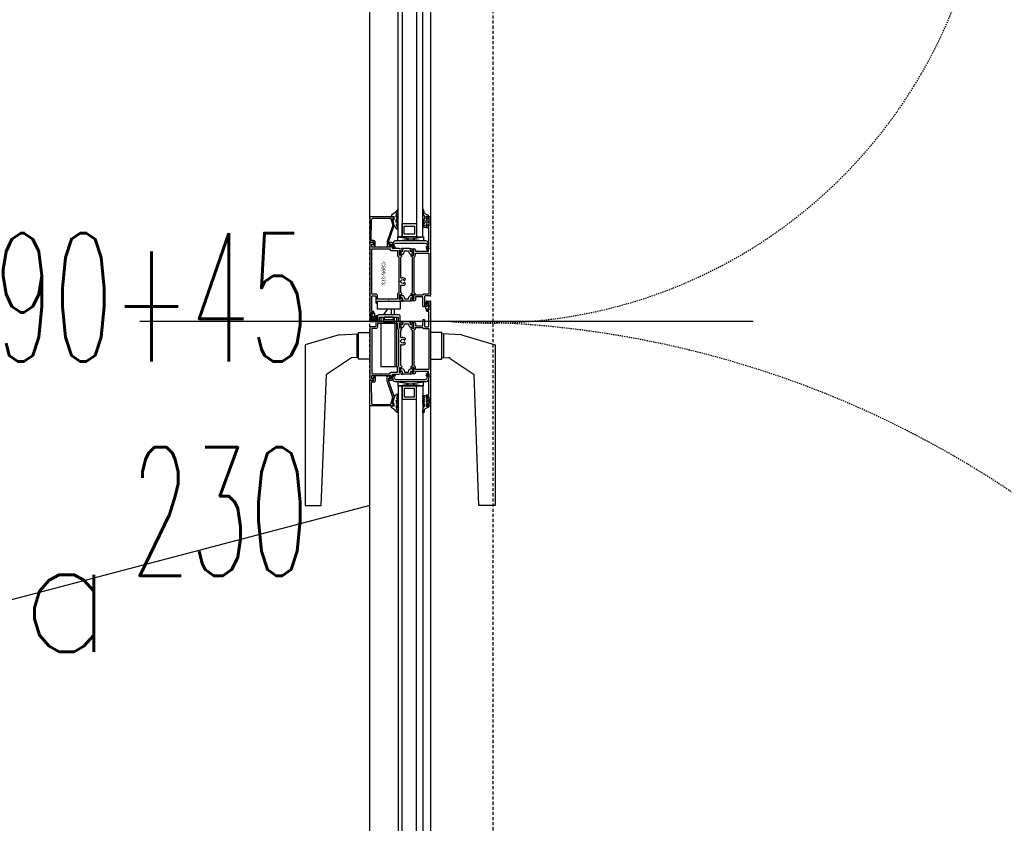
# Model space of a CAD drawing. Header units: millimetres. Extents: x 69081 to 158617, y -37521 to -9534.
# Tile 87 of 256: x 113679 to 113775, y -20482 to -20404. Entities that reach past the tile are written whole.
import ezdxf
from ezdxf.enums import TextEntityAlignment as Align

# ---------------------------------------------------------------- set-up
doc = ezdxf.new("R2010")
doc.units = ezdxf.units.MM
doc.linetypes.add('DP', pattern=[0.5, 0.3, -0.2])
doc.linetypes.add('KRE-SR', pattern=[0.2, 0.12, -0.08])
for name, color, linetype in [('0_oświetlenie', 7, 'Continuous'), ('BA_drz', 7, 'Continuous'), ('BA_txs', 2, 'Continuous'), ('BA_WIC', 1, 'Continuous'), ('E_Oświetlenie - czujki ruchu', 3, 'Continuous'), ('E_Oświetlenie - Numer obwodu', 1, 'Continuous'), ('E_Oświetlenie - Opis', 4, 'Continuous'), ('JS_PODCIĄGI', 1, 'DP'), ('RI-PROFILE', 8, 'Continuous')]:
    doc.layers.add(name, color=color, linetype=linetype)
doc.layers.add('A-DRZ-SY', color=7, linetype='Continuous', lineweight=25)
doc.styles.add('ROMANS', font='romans.shx', dxfattribs={"height": 1})
doc.styles.add('SIMPLEX', font='simplex', dxfattribs={"width": 0.85})
doc.styles.add('T5', font='arial.ttf', dxfattribs={"oblique": 10, "height": 3.5})

# ---------------------------------------------------------------- blocks, each defined once
blk = doc.blocks.new('PDKŁ')
for p, q in [((3.91, 12.5), (0.01, -12.5)), ((0.01, 12.5), (3.91, -12.5))]:
    blk.add_line(p, q)
blk.add_lwpolyline([(3.91, 12.5), (3.91, -12.5), (0, -12.5), (0, 12.5), (3.91, 12.5)])
blk = doc.blocks.new('d 90+45')
at = {"layer": 'A-DRZ-SY'}
blk.add_line((31309.764, -30831.882), (31250.096, -30831.882), dxfattribs=at)
at = {"layer": 'RI-PROFILE'}
for p, q in [((31272.482, -30821.732), (31272.482, -30789.732)), ((31278.382, -30789.732), (31278.382, -30821.732)), ((31274.201, -30830.682), (31273.767, -30831.232)), ((31274.037, -30830.682), (31274.037, -30830.682)), ((31274.597, -30831.232), (31274.597, -30830.682)), ((31274.867, -30831.232), (31274.867, -30830.682)), ((31277.99, -30830.203), (31277.99, -30830.203)), ((31272.874, -30831.561), (31272.874, -30831.561)), ((31273.792, -30831.982), (31273.792, -30831.432)), ((31274.942, -30831.982), (31273.792, -30831.982)), ((31274.777, -30831.432), (31273.857, -30831.432)), ((31274.037, -30831.232), (31274.037, -30831.232)), ((31274.597, -30831.232), (31274.597, -30831.232)), ((31274.842, -30831.432), (31274.842, -30831.982)), ((31274.942, -30836.232), (31274.942, -30831.982)), ((31271.382, -30833.056), (31271.382, -30832.931)), ((31271.382, -30832.931), (31272.482, -30832.931)), ((31279.482, -30832.931), (31278.382, -30832.931)), ((31279.482, -30833.056), (31279.482, -30832.931)), ((31269.482, -30833.16), (31266.202, -30834.131)), ((31269.482, -30833.16), (31271.382, -30833.056)), ((31269.482, -30833.16), (31271.382, -30833.056)), ((31271.205, -30833.066), (31271.205, -30835.399)), ((31271.205, -30833.066), (31271.205, -30835.399)), ((31271.382, -30835.406), (31271.382, -30833.056)), ((31271.382, -30834.682), (31271.382, -30833.782)), ((31281.382, -30833.16), (31279.482, -30833.056)), ((31281.382, -30833.16), (31279.482, -30833.056)), ((31279.482, -30835.406), (31279.482, -30833.056)), ((31279.658, -30833.066), (31279.658, -30835.399)), ((31279.658, -30833.066), (31279.658, -30835.399)), ((31281.382, -30833.16), (31284.661, -30834.14)), ((31266.202, -30834.131), (31266.202, -30849.763)), ((31284.661, -30834.14), (31284.661, -30849.763)), ((31270.583, -30835.456), (31268.254, -30837.02)), ((31271.382, -30835.406), (31270.751, -30835.38)), ((31271.382, -30835.406), (31270.751, -30835.38)), ((31271.382, -30835.531), (31271.382, -30835.406)), ((31272.482, -30835.531), (31271.382, -30835.531)), ((31278.382, -30835.531), (31279.482, -30835.531)), ((31279.482, -30835.406), (31280.113, -30835.38)), ((31279.482, -30835.406), (31280.113, -30835.38)), ((31279.482, -30835.531), (31279.482, -30835.406)), ((31280.28, -30835.456), (31282.61, -30837.02)), ((31267.731, -30849.763), (31268.254, -30837.02)), ((31283.089, -30849.763), (31282.61, -30837.02)), ((31277.022, -30920.927), (31277.022, -30838.138)), ((31277.022, -30838.138), (31277.622, -30838.138)), ((31277.622, -30838.138), (31277.622, -30920.927)), ((31272.482, -30919.032), (31272.482, -30840.032)), ((31278.382, -30840.032), (31278.382, -30919.032)), ((31266.202, -30849.763), (31267.731, -30849.763)), ((31284.661, -30849.763), (31283.089, -30849.763))]:
    blk.add_line(p, q, dxfattribs=at)
for points in [[(31275.622, -30787.837), (31275.622, -30823.627), (31275.222, -30823.627), (31275.222, -30787.837)], [(31277.022, -30787.837), (31277.022, -30823.627), (31277.622, -30823.627), (31277.622, -30787.837)], [(31273.542, -30831.432), (31273.542, -30836.232), (31275.092, -30836.232), (31275.092, -30831.432)], [(31273.857, -30831.432), (31273.857, -30831.682), (31274.777, -30831.682), (31274.777, -30831.432)], [(31275.622, -30920.927), (31275.622, -30838.138), (31275.222, -30838.138), (31275.222, -30920.927)]]:
    blk.add_lwpolyline(points, dxfattribs=at)
for points in [[(31275.18, -30822.194), (31275.193, -30822.106, 1), (31275.126, -30822.036, 0.221584), (31275.1, -30822.064), (31275.077, -30822.154), (31275.053, -30822.22), (31275.044, -30822.229), (31275.027, -30822.227, -0.175319), (31275.16, -30821.763), (31275.192, -30821.654), (31275.189, -30821.603, 1), (31275.14, -30821.525, 0.317302), (31275.099, -30821.559), (31275.089, -30821.634), (31275.059, -30821.713), (31275.054, -30821.725), (31275.041, -30821.725), (31275.028, -30821.726, -0.074745), (31275.19, -30821.089, 1), (31275.141, -30821.027, 0.20561), (31275.124, -30821.044, -0.095737), (31274.622, -30821.487, 0.250819), (31274.552, -30821.682), (31274.802, -30821.682), (31274.802, -30821.916), (31274.802, -30821.962), (31274.691, -30821.962), (31274.705, -30822.026), (31274.795, -30822.394, 0.13918), (31275.069, -30822.838, 0.962884), (31275.153, -30822.753, -0.084626), (31275.107, -30822.563, -0.323058), (31275.131, -30822.349), (31275.151, -30822.297), (31275.157, -30822.281, 0.058863)], [(31277.802, -30821.696), (31277.802, -30821.88, -0.414214), (31277.782, -30821.9), (31277.642, -30821.9, 0.414214), (31277.622, -30821.92), (31277.622, -30822, 0.414214), (31277.642, -30822.02), (31277.782, -30822.02, -0.414214), (31277.802, -30822.04), (31277.802, -30822.1, -0.414214), (31277.782, -30822.12), (31277.642, -30822.12, 0.414214), (31277.622, -30822.14), (31277.622, -30822.22, 0.414214), (31277.642, -30822.24), (31277.782, -30822.24, -0.414214), (31277.802, -30822.26), (31277.802, -30822.32, -0.414214), (31277.782, -30822.34), (31277.642, -30822.34, 0.414208), (31277.622, -30822.36), (31277.622, -30822.44, 0.414219), (31277.642, -30822.46), (31277.782, -30822.46, -0.414214), (31277.802, -30822.48), (31277.802, -30822.54, -0.414214), (31277.782, -30822.56), (31277.642, -30822.56, 0.413901), (31277.622, -30822.58), (31277.622, -30822.66, 0.410424), (31277.642, -30822.68), (31278.002, -30822.68), (31278.002, -30822.432), (31278.002, -30822.432), (31278.091, -30822.432), (31278.12, -30822.482, 0.392584), (31278.156, -30822.488), (31278.242, -30822.403), (31278.242, -30821.961), (31278.158, -30821.877, 0.342583), (31278.126, -30821.878), (31278.091, -30821.93), (31278.002, -30821.93), (31278.002, -30821.66), (31278.222, -30821.66), (31278.193, -30821.566), (31277.846, -30821.392, -0.146205), (31277.771, -30821.266), (31277.753, -30821.195), (31277.72, -30821.035), (31277.713, -30820.978, 0.694648), (31277.622, -30821.012), (31277.622, -30821.173), (31277.634, -30821.284, 0.091297), (31277.716, -30821.555), (31277.79, -30821.648, -0.148233)], [(31274.483, -30821.812, -0.287858), (31274.529, -30821.839), (31274.682, -30822.41), (31274.682, -30822.608), (31274.161, -30824.088), (31274.161, -30824.547, 0.459407), (31274.222, -30824.598, 0.329042), (31274.46, -30824.332), (31274.386, -30824.332, 0.256151), (31274.348, -30824.349), (31274.339, -30824.359, -0.632112), (31274.281, -30824.332), (31274.281, -30824.109), (31274.802, -30822.629), (31274.802, -30822.394), (31274.74, -30822.165), (31274.662, -30821.872), (31274.802, -30821.872), (31274.802, -30821.732, 0.418945), (31274.751, -30821.682), (31272.532, -30821.682, 0.414214), (31272.482, -30821.732), (31272.482, -30824.132, 0.414214), (31272.532, -30824.182), (31272.611, -30824.182, 0.287257), (31272.646, -30824.167), (31272.667, -30824.147, -0.267249), (31272.702, -30824.132), (31272.881, -30824.132), (31272.881, -30824.282), (31272.868, -30824.282), (31272.837, -30824.382), (31272.923, -30824.532), (31272.951, -30824.532), (31272.953, -30824.532), (31272.954, -30824.532, 0.454319), (31273.001, -30824.482), (31273.001, -30824.132, 0.462511), (31272.872, -30824.002), (31272.662, -30824.002, -0.416568), (31272.612, -30823.951), (31272.628, -30821.979, -0.405463), (31272.776, -30821.83)], [(31278.094, -30824.548, -0.638068), (31278.076, -30824.574), (31278.002, -30824.574, 1.146176), (31278.002, -30824.674), (31278.113, -30824.674), (31278.112, -30824.719), (31278.113, -30824.764), (31278.157, -30824.764), (31278.202, -30824.764), (31278.203, -30824.719), (31278.203, -30824.486), (31278.203, -30824.451), (31278.191, -30824.418), (31278.121, -30824.161, 0.351665), (31277.928, -30824.014), (31274.957, -30824.014, 0.362129), (31274.764, -30824.161), (31274.693, -30824.418), (31274.681, -30824.451), (31274.681, -30824.486), (31274.681, -30824.719, 0.99031), (31274.772, -30824.719), (31274.772, -30824.674), (31274.882, -30824.674, 1.11146), (31274.882, -30824.574), (31274.809, -30824.574, -0.655905), (31274.79, -30824.548), (31274.841, -30824.408, -0.31307), (31275.076, -30824.244), (31277.809, -30824.244, -0.342952), (31278.043, -30824.408)], [(31277.647, -30829.252), (31277.647, -30829.302), (31277.002, -30829.302), (31276.927, -30829.302), (31276.927, -30829.302), (31276.927, -30829.247, 0.286465), (31276.797, -30829.057), (31276.797, -30825.58, 0.286465), (31276.927, -30825.389), (31276.927, -30825.212), (31278.202, -30825.212), (31278.202, -30829.202), (31277.697, -30829.202, 0.414214)], [(31275.367, -30830.682), (31273.267, -30830.682, -0.398169), (31273.217, -30830.632), (31273.217, -30829.882), (31275.417, -30829.882), (31275.417, -30830.632, -0.369204)], [(31278.332, -30829.882, -0.414214), (31278.382, -30829.932), (31278.382, -30840.032, -0.414214), (31278.332, -30840.082), (31278.052, -30840.082, -0.414214), (31278.002, -30840.032), (31278.002, -30839.872, -0.99805), (31278.082, -30839.872), (31278.082, -30839.962), (31278.192, -30839.962, 0.414214), (31278.242, -30839.912), (31278.242, -30839.252, 0.414214), (31278.192, -30839.202), (31278.082, -30839.202), (31278.082, -30839.202), (31278.082, -30839.292, -0.998176), (31278.002, -30839.292), (31278.002, -30839.022, -1.000716), (31278.082, -30839.022), (31278.082, -30839.082), (31278.152, -30839.082, 0.414214), (31278.202, -30839.032), (31278.202, -30838.982), (31278.217, -30838.982), (31278.202, -30836.962, 0.412055), (31278.182, -30836.942), (31278.082, -30836.942), (31278.082, -30837.002), (31278.002, -30837.002), (31278.002, -30836.962, -0.43156), (31278.129, -30836.842, 0.43156), (31278.182, -30836.792), (31278.182, -30836.782, 0.414214), (31278.132, -30836.732), (31277.562, -30836.732), (31277.532, -30836.702), (31277.502, -30836.732), (31277.412, -30836.732), (31277.382, -30836.702), (31277.352, -30836.732), (31276.907, -30836.732), (31276.907, -30836.832, -0.268304), (31276.83, -30836.973), (31276.802, -30836.989, -0.250573), (31276.784, -30836.99, 0.103677), (31276.585, -30836.941, 0.205169), (31276.57, -30836.947), (31276.537, -30836.98, -0.197654), (31276.523, -30836.986), (31276.409, -30836.985, -0.536162), (31276.39, -30836.958), (31276.5, -30836.698, -1.096781), (31276.535, -30836.718), (31276.7, -30836.832, 0.606807), (31276.747, -30836.808), (31276.747, -30836.377, 0.414214), (31276.727, -30836.357), (31276.672, -30836.357, 0.131589), (31276.662, -30836.36), (31276.537, -30836.432), (31276.497, -30836.432), (31276.497, -30836.282, -0.198435), (31276.511, -30836.247), (31276.617, -30836.141), (31276.617, -30832.733), (31276.511, -30832.627, -0.198435), (31276.497, -30832.591), (31276.497, -30832.442), (31276.537, -30832.442), (31276.662, -30832.514, 0.131589), (31276.672, -30832.517), (31276.727, -30832.517, 0.414214), (31276.747, -30832.497), (31276.747, -30832.066, 0.606807), (31276.7, -30832.041), (31276.535, -30832.156, -1.096781), (31276.5, -30832.175), (31276.39, -30831.916, -0.536162), (31276.409, -30831.888), (31276.523, -30831.888, -0.197654), (31276.537, -30831.894), (31276.57, -30831.927, 0.205169), (31276.585, -30831.932, 0.103677), (31276.784, -30831.884, -0.250573), (31276.802, -30831.885), (31276.83, -30831.901, -0.268304), (31276.907, -30832.042), (31276.907, -30832.282), (31277.352, -30832.282), (31277.382, -30832.312), (31277.412, -30832.282), (31277.502, -30832.282), (31277.532, -30832.312), (31277.562, -30832.282), (31277.647, -30832.282), (31277.647, -30831.732, -0.414214), (31277.697, -30831.682), (31277.757, -30831.682, -0.414165), (31277.807, -30831.732), (31277.807, -30832.332), (31277.807, -30832.335), (31277.807, -30832.336), (31277.807, -30832.338), (31277.807, -30832.339), (31277.808, -30832.341), (31277.808, -30832.342), (31277.808, -30832.344), (31277.809, -30832.345), (31277.809, -30832.347), (31277.809, -30832.348), (31277.81, -30832.35), (31277.811, -30832.351), (31277.811, -30832.353), (31277.812, -30832.354), (31277.813, -30832.355), (31277.813, -30832.357), (31277.814, -30832.358), (31277.815, -30832.36), (31277.816, -30832.361), (31277.817, -30832.362), (31277.818, -30832.364), (31277.819, -30832.365), (31277.82, -30832.366), (31277.821, -30832.367), (31277.823, -30832.368), (31277.824, -30832.37), (31277.825, -30832.371), (31277.826, -30832.372), (31277.828, -30832.373), (31277.829, -30832.374), (31277.83, -30832.374), (31277.832, -30832.375), (31277.833, -30832.376), (31277.835, -30832.377), (31277.836, -30832.378), (31277.838, -30832.378), (31277.839, -30832.379), (31277.841, -30832.379), (31277.842, -30832.38), (31277.844, -30832.38), (31277.845, -30832.381), (31277.847, -30832.381), (31277.848, -30832.381), (31277.85, -30832.381), (31277.851, -30832.382), (31277.852, -30832.382), (31277.854, -30832.382), (31277.855, -30832.382), (31277.857, -30832.382), (31277.857, -30832.382), (31278.152, -30832.382, 0.414214), (31278.202, -30832.332), (31278.202, -30830.932, 0.414214), (31278.152, -30830.882), (31278.052, -30830.882, -0.414214), (31278.002, -30830.832), (31278.002, -30830.672, -0.998203), (31278.082, -30830.672), (31278.082, -30830.762), (31278.192, -30830.762, 0.414214), (31278.242, -30830.712), (31278.242, -30830.052, 0.414214), (31278.192, -30830.002), (31278.082, -30830.002), (31278.082, -30830.092), (31278.002, -30830.092), (31278.002, -30829.932, -0.414214), (31278.052, -30829.882)], [(31278.076, -30830.112, -0.767684), (31278.002, -30830.092), (31278.001, -30830.08, 0.085146), (31277.998, -30830.069, 0.196823), (31277.943, -30830.021, 0.478694), (31277.807, -30830.09), (31277.807, -30830.28), (31277.807, -30830.28, 0.174661), (31277.834, -30830.357), (31277.841, -30830.365), (31277.867, -30830.401), (31277.869, -30830.405), (31277.904, -30830.513, -0.068397), (31277.902, -30830.585), (31277.902, -30830.598, 0.170232), (31277.949, -30830.721, 0.665595), (31278.002, -30830.702), (31278.002, -30830.672, -0.766536), (31278.076, -30830.652), (31278.102, -30830.697, 0.60612), (31278.155, -30830.695), (31278.197, -30830.606), (31278.202, -30830.584), (31278.202, -30830.179), (31278.197, -30830.158), (31278.155, -30830.069, 0.606131), (31278.102, -30830.067)], [(31277.963, -30830.378), (31277.876, -30830.299, -0.18506), (31277.858, -30830.239), (31277.858, -30830.109), (31277.87, -30830.089), (31277.892, -30830.082), (31277.913, -30830.092), (31277.922, -30830.114), (31277.923, -30830.125), (31277.926, -30830.144), (31277.947, -30830.176), (31277.99, -30830.203), (31278.036, -30830.223), (31278.063, -30830.238, -0.433179), (31278.085, -30830.37, -0.420657), (31277.963, -30830.378, 1.025064)], [(31275.819, -30833.884, -0.112813), (31275.76, -30833.936), (31275.778, -30833.954, -0.272961), (31275.575, -30833.954), (31275.594, -30833.936, -0.14588), (31275.523, -30833.865), (31275.504, -30833.884, -0.273255), (31275.504, -30833.68), (31275.523, -30833.699, -0.14598), (31275.594, -30833.628), (31275.575, -30833.609, -0.272863), (31275.778, -30833.61), (31275.76, -30833.628, -0.112856), (31275.819, -30833.679, 0.386415), (31275.845, -30833.685), (31275.89, -30833.659, 0.530912), (31275.901, -30833.494, 0.263412), (31275.545, -30833.442, -0.527237), (31275.477, -30833.395), (31275.477, -30832.733), (31275.582, -30832.627, 0.198435), (31275.597, -30832.591), (31275.597, -30832.442), (31275.557, -30832.442), (31275.431, -30832.514, -0.131589), (31275.421, -30832.517), (31275.367, -30832.517, -0.414214), (31275.347, -30832.497), (31275.347, -30832.066, -0.606807), (31275.394, -30832.041), (31275.56, -30832.153, 0.629353), (31275.594, -30832.173), (31275.703, -30831.916, 0.536162), (31275.685, -30831.888), (31275.571, -30831.888, 0.197654), (31275.557, -30831.894), (31275.523, -30831.927, -0.205169), (31275.509, -30831.932, -0.106092), (31275.306, -30831.882), (31274.367, -30831.882), (31274.317, -30831.932), (31274.267, -30831.882), (31273.217, -30831.882), (31273.217, -30831.382, 0.414214), (31273.167, -30831.332), (31273.107, -30831.332, 0.414214), (31273.057, -30831.382), (31273.057, -30832.332, -0.414292), (31273.007, -30832.382), (31272.632, -30832.382, 0.414292), (31272.482, -30832.532), (31272.482, -30837.532, 0.414214), (31272.532, -30837.582), (31272.84, -30837.582), (31272.879, -30837.514, 0.199244), (31272.881, -30837.499), (31272.863, -30837.432), (31272.662, -30837.432), (31272.662, -30837.132), (31273.552, -30837.132), (31273.582, -30837.102), (31273.612, -30837.132), (31274.522, -30837.132), (31274.522, -30837.432), (31274.302, -30837.432, 0.577388), (31274.284, -30837.462), (31274.354, -30837.582), (31274.519, -30837.582, 0.414214), (31274.681, -30837.419), (31274.681, -30836.992), (31275.306, -30836.992, -0.106121), (31275.509, -30836.941, -0.205169), (31275.523, -30836.947), (31275.557, -30836.98, 0.197654), (31275.571, -30836.986), (31275.685, -30836.985, 0.536162), (31275.703, -30836.958), (31275.595, -30836.702, 0.626446), (31275.559, -30836.72), (31275.394, -30836.832, -0.606807), (31275.347, -30836.808), (31275.347, -30836.377, -0.414214), (31275.367, -30836.357), (31275.421, -30836.357, -0.131589), (31275.431, -30836.36), (31275.557, -30836.432), (31275.597, -30836.432), (31275.597, -30836.282, 0.198435), (31275.582, -30836.247), (31275.477, -30836.141), (31275.477, -30834.169, -0.527301), (31275.545, -30834.122, 0.263181), (31275.9, -30834.07, 0.530303), (31275.89, -30833.905), (31275.845, -30833.879, 0.387107)], [(31272.787, -30831.652, -0.767684), (31272.862, -30831.672), (31272.863, -30831.684, 0.085146), (31272.865, -30831.695, 0.196823), (31272.921, -30831.743, 0.478694), (31273.057, -30831.673), (31273.057, -30831.484), (31273.057, -30831.484, 0.174661), (31273.029, -30831.407), (31273.023, -30831.399), (31272.997, -30831.363), (31272.994, -30831.359), (31272.959, -30831.251, -0.068397), (31272.962, -30831.179), (31272.962, -30831.166, 0.170232), (31272.915, -30831.043, 0.665595), (31272.862, -30831.062), (31272.862, -30831.092, -0.766536), (31272.787, -30831.112), (31272.761, -30831.067, 0.60612), (31272.708, -30831.069), (31272.667, -30831.158), (31272.662, -30831.179), (31272.662, -30831.584), (31272.667, -30831.606), (31272.708, -30831.695, 0.606131), (31272.761, -30831.697)], [(31272.901, -30831.386), (31272.987, -30831.465, -0.18506), (31273.006, -30831.524), (31273.005, -30831.655), (31272.994, -30831.675), (31272.971, -30831.682), (31272.95, -30831.672), (31272.942, -30831.65), (31272.94, -30831.638), (31272.938, -30831.62), (31272.917, -30831.588), (31272.874, -30831.561), (31272.827, -30831.541), (31272.801, -30831.526, -0.433179), (31272.779, -30831.394, -0.420657), (31272.901, -30831.386, 1.025064)], [(31275.317, -30831.232), (31273.317, -30831.232, 0.273495), (31273.229, -30831.283), (31273.217, -30831.332), (31273.217, -30831.882), (31273.417, -30831.882), (31273.417, -30831.432), (31275.217, -30831.432), (31275.217, -30831.882), (31275.417, -30831.882), (31275.417, -30831.332, 0.38842)], [(31275.348, -30832.382), (31275.348, -30832.493, 0.459063), (31275.372, -30832.516), (31275.421, -30832.516), (31275.574, -30832.429, -0.13166), (31275.589, -30832.425), (31275.604, -30832.425, 0.340635), (31275.817, -30832.261), (31275.863, -30832.087), (31276.231, -30832.087), (31276.276, -30832.261, 0.340635), (31276.489, -30832.425), (31276.505, -30832.425, -0.13166), (31276.52, -30832.429), (31276.673, -30832.517), (31276.722, -30832.517, 0.414214), (31276.747, -30832.492), (31276.747, -30832.382, 0.414214), (31276.722, -30832.357), (31276.7, -30832.357, -1.657677), (31276.697, -30832.252), (31276.722, -30832.252, 0.414214), (31276.747, -30832.227), (31276.747, -30832.117, 0.414214), (31276.722, -30832.092), (31276.678, -30832.092, 0.177104), (31276.668, -30832.095), (31276.508, -30832.183), (31276.463, -30832.184), (31276.395, -30831.924, 0.340697), (31276.346, -30831.887), (31275.747, -30831.887, 0.308868), (31275.703, -30831.926), (31275.63, -30832.184), (31275.586, -30832.183), (31275.425, -30832.095, -0.02896), (31275.415, -30832.092), (31275.372, -30832.092, 0.440048), (31275.348, -30832.117), (31275.348, -30832.227, 0.443383), (31275.372, -30832.252), (31275.396, -30832.252, -1.657677), (31275.393, -30832.357), (31275.372, -30832.357, 0.44283)], [(31275.297, -30836.184), (31275.297, -30832.69, -0.33408), (31275.167, -30832.517), (31275.167, -30832.062), (31273.217, -30832.062), (31273.217, -30832.412, -0.414214), (31273.067, -30832.562), (31272.662, -30832.562), (31272.662, -30836.952), (31274.452, -30836.952), (31274.452, -30836.912, -0.414214), (31274.552, -30836.812), (31275.167, -30836.812), (31275.167, -30836.812), (31275.167, -30836.357, -0.333959)], [(31274.483, -30839.952, 0.287858), (31274.529, -30839.925), (31274.682, -30839.354), (31274.682, -30839.156), (31274.161, -30837.676), (31274.161, -30837.217, -0.459407), (31274.222, -30837.166, -0.329042), (31274.46, -30837.432), (31274.386, -30837.432, -0.256151), (31274.348, -30837.414), (31274.339, -30837.404, 0.632112), (31274.281, -30837.432), (31274.281, -30837.655), (31274.802, -30839.135), (31274.802, -30839.369), (31274.74, -30839.599), (31274.662, -30839.892), (31274.802, -30839.892), (31274.802, -30840.032, -0.418945), (31274.751, -30840.082), (31272.532, -30840.082, -0.414214), (31272.482, -30840.032), (31272.482, -30837.632, -0.414214), (31272.532, -30837.582), (31272.611, -30837.582, -0.287257), (31272.646, -30837.596), (31272.667, -30837.617, 0.267249), (31272.702, -30837.632), (31272.881, -30837.632), (31272.881, -30837.482), (31272.868, -30837.482), (31272.837, -30837.382), (31272.923, -30837.232), (31272.951, -30837.232), (31272.953, -30837.232), (31272.954, -30837.232, -0.454319), (31273.001, -30837.282), (31273.001, -30837.632, -0.462511), (31272.872, -30837.762), (31272.662, -30837.762, 0.416568), (31272.612, -30837.813), (31272.628, -30839.785, 0.405463), (31272.776, -30839.934)], [(31278.094, -30837.214, 0.638068), (31278.075, -30837.187), (31278.002, -30837.187, -1.146176), (31278.002, -30837.087), (31278.112, -30837.087), (31278.112, -30837.042), (31278.112, -30836.998), (31278.157, -30836.998), (31278.202, -30836.998), (31278.203, -30837.042), (31278.203, -30837.275), (31278.203, -30837.311), (31278.191, -30837.344), (31278.12, -30837.6, -0.351665), (31277.928, -30837.747), (31274.957, -30837.747, -0.362129), (31274.764, -30837.6), (31274.693, -30837.344), (31274.681, -30837.311), (31274.681, -30837.275), (31274.681, -30837.042, -0.99031), (31274.772, -30837.042), (31274.772, -30837.088), (31274.882, -30837.087, -1.11146), (31274.882, -30837.187), (31274.809, -30837.187, 0.655905), (31274.79, -30837.214), (31274.841, -30837.353, 0.31307), (31275.076, -30837.517), (31277.808, -30837.517, 0.342952), (31278.043, -30837.353)], [(31275.18, -30839.57), (31275.193, -30839.658, -1), (31275.126, -30839.728, -0.221584), (31275.1, -30839.7), (31275.077, -30839.61), (31275.053, -30839.544), (31275.044, -30839.534), (31275.027, -30839.537, 0.175319), (31275.16, -30840), (31275.192, -30840.11), (31275.189, -30840.161, -1), (31275.14, -30840.238, -0.317302), (31275.099, -30840.205), (31275.089, -30840.129), (31275.059, -30840.051), (31275.054, -30840.039), (31275.041, -30840.039), (31275.028, -30840.038, 0.074745), (31275.19, -30840.675, -1), (31275.141, -30840.737, -0.20561), (31275.124, -30840.719, 0.095737), (31274.622, -30840.277, -0.250819), (31274.552, -30840.082), (31274.802, -30840.082), (31274.802, -30839.848), (31274.802, -30839.802), (31274.691, -30839.802), (31274.705, -30839.738), (31274.795, -30839.37, -0.13918), (31275.069, -30838.925, -0.962884), (31275.153, -30839.011, 0.084626), (31275.107, -30839.201, 0.323058), (31275.131, -30839.415), (31275.151, -30839.467), (31275.157, -30839.483, -0.058863)], [(31277.802, -30840.068), (31277.802, -30839.884, 0.414214), (31277.782, -30839.864), (31277.642, -30839.864, -0.414214), (31277.622, -30839.844), (31277.622, -30839.764, -0.414214), (31277.642, -30839.744), (31277.782, -30839.744, 0.414214), (31277.802, -30839.724), (31277.802, -30839.664, 0.414214), (31277.782, -30839.644), (31277.642, -30839.644, -0.414214), (31277.622, -30839.624), (31277.622, -30839.544, -0.414214), (31277.642, -30839.524), (31277.782, -30839.524, 0.414214), (31277.802, -30839.504), (31277.802, -30839.444, 0.414214), (31277.782, -30839.424), (31277.642, -30839.424, -0.414208), (31277.622, -30839.404), (31277.622, -30839.324, -0.414219), (31277.642, -30839.304), (31277.782, -30839.304, 0.414214), (31277.802, -30839.284), (31277.802, -30839.224, 0.414214), (31277.782, -30839.204), (31277.642, -30839.204, -0.413901), (31277.622, -30839.184), (31277.622, -30839.104, -0.410424), (31277.642, -30839.084), (31278.002, -30839.084), (31278.002, -30839.332), (31278.002, -30839.332), (31278.091, -30839.332), (31278.12, -30839.282, -0.392584), (31278.156, -30839.276), (31278.242, -30839.361), (31278.242, -30839.803), (31278.158, -30839.887, -0.342583), (31278.126, -30839.885), (31278.091, -30839.834), (31278.002, -30839.834), (31278.002, -30840.104), (31278.222, -30840.104), (31278.193, -30840.198), (31277.846, -30840.372, 0.146205), (31277.771, -30840.498), (31277.753, -30840.569), (31277.72, -30840.729), (31277.713, -30840.786, -0.694648), (31277.622, -30840.752), (31277.622, -30840.591), (31277.634, -30840.48, -0.091297), (31277.716, -30840.208), (31277.79, -30840.115, 0.148233)]]:
    blk.add_lwpolyline(points, format="xyb", close=True, dxfattribs=at)
for points in [[(31275.622, -30822.327), (31277.022, -30822.327), (31277.022, -30823.627), (31275.622, -30823.627)], [(31276.822, -30823.377), (31275.822, -30823.377), (31275.822, -30822.577), (31276.822, -30822.577)], [(31271.382, -30835.531), (31271.382, -30835.406), (31271.382, -30833.056), (31271.382, -30832.931), (31272.482, -30832.931), (31272.482, -30835.531)], [(31279.482, -30835.406), (31279.482, -30833.056), (31279.482, -30832.931), (31278.382, -30832.931), (31278.382, -30835.531), (31279.482, -30835.531)], [(31275.622, -30839.438), (31277.022, -30839.438), (31277.022, -30838.138), (31275.622, -30838.138)], [(31276.822, -30838.388), (31275.822, -30838.388), (31275.822, -30839.188), (31276.822, -30839.188)]]:
    blk.add_lwpolyline(points, close=True, dxfattribs=at)
for points in [[(31276.617, -30825.622), (31276.511, -30825.516, -0.198555), (31276.497, -30825.48), (31276.497, -30825.332), (31276.537, -30825.332), (31276.662, -30825.404, 0.131676), (31276.672, -30825.407), (31276.727, -30825.407, 0.414214), (31276.747, -30825.387), (31276.747, -30824.956, 0.606807), (31276.7, -30824.931), (31276.535, -30825.041, -0.859859), (31276.501, -30825.066), (31276.391, -30824.806, -0.535124), (31276.409, -30824.779), (31276.522, -30824.778, -0.194092), (31276.536, -30824.784), (31276.571, -30824.817, 0.197355), (31276.585, -30824.822, 0.10926), (31276.78, -30824.776, -0.191135), (31276.794, -30824.775, -0.334349), (31276.907, -30824.932), (31276.907, -30825.032), (31277.352, -30825.032), (31277.382, -30825.062), (31277.412, -30825.032), (31277.502, -30825.032), (31277.532, -30825.062), (31277.562, -30825.032), (31278.132, -30825.032, 0.414214), (31278.182, -30824.982), (31278.182, -30824.972, 0.414214), (31278.132, -30824.922), (31278.122, -30824.922, -0.414214), (31278.002, -30824.802), (31278.002, -30824.762), (31278.082, -30824.762), (31278.082, -30824.822), (31278.182, -30824.822, 0.412055), (31278.202, -30824.802), (31278.217, -30822.782), (31278.202, -30822.782), (31278.202, -30822.732, 0.414214), (31278.152, -30822.682), (31278.082, -30822.682), (31278.082, -30822.742, -0.999654), (31278.002, -30822.742), (31278.002, -30822.472), (31278.002, -30822.472), (31278.002, -30822.47, -0.978144), (31278.082, -30822.472), (31278.082, -30822.562), (31278.082, -30822.562), (31278.192, -30822.562, 0.414214), (31278.242, -30822.512), (31278.242, -30821.852, 0.414214), (31278.192, -30821.802), (31278.082, -30821.802), (31278.082, -30821.892, -0.99805), (31278.002, -30821.892), (31278.002, -30821.732, -0.414214), (31278.052, -30821.682), (31278.332, -30821.682, -0.414214), (31278.382, -30821.732), (31278.382, -30827.068), (31278.382, -30829.232, -0.414214), (31278.232, -30829.382), (31277.857, -30829.382, 0.414183), (31277.807, -30829.432), (31277.807, -30830.382, -0.414183), (31277.757, -30830.432), (31277.697, -30830.432, -0.414214), (31277.647, -30830.382), (31277.647, -30829.482), (31277.412, -30829.482), (31277.382, -30829.452), (31277.352, -30829.482), (31276.907, -30829.482), (31276.907, -30829.722, -0.341446), (31276.793, -30829.879, -0.185214), (31276.779, -30829.877, 0.10859), (31276.585, -30829.832, 0.197355), (31276.571, -30829.837), (31276.536, -30829.87, -0.194092), (31276.522, -30829.876), (31276.409, -30829.875, -0.535124), (31276.391, -30829.848), (31276.501, -30829.588, -1.097514), (31276.535, -30829.608), (31276.7, -30829.723, 0.606807), (31276.747, -30829.698), (31276.747, -30829.267, 0.414214), (31276.727, -30829.247), (31276.672, -30829.247, 0.131676), (31276.662, -30829.25), (31276.537, -30829.322), (31276.497, -30829.322), (31276.497, -30829.173, -0.198555), (31276.511, -30829.138), (31276.617, -30829.033), (31276.617, -30825.625)], [(31277.972, -30822.118, -0.855905), (31278.117, -30822.118), (31278.117, -30822.236, -0.885646), (31277.972, -30822.236), (31277.972, -30822.118)], [(31275.477, -30829.031), (31275.477, -30828.368, -0.526663), (31275.545, -30828.322, 0.262924), (31275.9, -30828.269, 0.53092), (31275.889, -30828.104), (31275.844, -30828.078, 0.386405), (31275.818, -30828.084, -0.112964), (31275.759, -30828.135), (31275.778, -30828.153, -0.272961), (31275.574, -30828.154), (31275.593, -30828.135, -0.145873), (31275.522, -30828.064), (31275.504, -30828.083, -0.273231), (31275.504, -30827.879), (31275.522, -30827.898, -0.145875), (31275.593, -30827.827), (31275.575, -30827.809, -0.272863), (31275.778, -30827.809), (31275.759, -30827.827, -0.112751), (31275.818, -30827.879, 0.386734), (31275.844, -30827.884), (31275.889, -30827.858, 0.530631), (31275.9, -30827.693, 0.262669), (31275.545, -30827.641, -0.526689), (31275.477, -30827.594), (31275.477, -30825.622), (31275.582, -30825.516, 0.198555), (31275.597, -30825.48), (31275.597, -30825.332), (31275.557, -30825.332), (31275.431, -30825.404, -0.131676), (31275.421, -30825.407), (31275.367, -30825.407, -0.414214), (31275.347, -30825.387), (31275.347, -30824.956, -0.606807), (31275.394, -30824.931), (31275.558, -30825.046, 1.097514), (31275.593, -30825.066), (31275.703, -30824.806, 0.535124), (31275.685, -30824.779), (31275.571, -30824.778, 0.194092), (31275.558, -30824.784), (31275.523, -30824.817, -0.197355), (31275.509, -30824.822, -0.108245), (31275.316, -30824.777, 0.112365), (31275.294, -30824.772), (31274.681, -30824.772), (31274.681, -30824.345, 0.414214), (31274.519, -30824.182), (31274.354, -30824.182), (31274.284, -30824.302, 0.577388), (31274.302, -30824.332), (31274.522, -30824.332), (31274.522, -30824.632), (31273.612, -30824.632), (31273.582, -30824.662), (31273.552, -30824.632), (31272.662, -30824.632), (31272.662, -30824.332), (31272.863, -30824.332), (31272.881, -30824.265, 0.199244), (31272.879, -30824.25), (31272.84, -30824.182), (31272.532, -30824.182, 0.414214), (31272.482, -30824.232), (31272.482, -30831.832, 0.41423), (31272.532, -30831.882), (31272.812, -30831.882, 0.414197), (31272.862, -30831.832), (31272.862, -30831.672), (31272.782, -30831.672), (31272.782, -30831.762), (31272.672, -30831.762, -0.414214), (31272.622, -30831.712), (31272.622, -30831.052, -0.414214), (31272.672, -30831.002), (31272.782, -30831.002), (31272.782, -30831.092), (31272.862, -30831.092), (31272.862, -30830.932, 0.414214), (31272.812, -30830.882), (31272.712, -30830.882, -0.414182), (31272.662, -30830.832), (31272.662, -30829.432, -0.414246), (31272.712, -30829.382), (31273.007, -30829.382, -0.414214), (31273.057, -30829.432), (31273.057, -30830.032, 0.414214), (31273.107, -30830.082), (31273.167, -30830.082, 0.414408), (31273.217, -30830.032), (31273.217, -30829.882), (31274.267, -30829.882), (31274.317, -30829.832), (31274.367, -30829.882), (31275.294, -30829.882, 0.112289), (31275.316, -30829.877, -0.108219), (31275.509, -30829.832, -0.197355), (31275.523, -30829.837), (31275.558, -30829.87, 0.194092), (31275.571, -30829.876), (31275.685, -30829.875, 0.535124), (31275.703, -30829.848), (31275.593, -30829.588, 1.097514), (31275.558, -30829.608), (31275.394, -30829.723, -0.606807), (31275.347, -30829.698), (31275.347, -30829.267, -0.414214), (31275.367, -30829.247), (31275.421, -30829.247, -0.131676), (31275.431, -30829.25), (31275.557, -30829.322), (31275.597, -30829.322), (31275.597, -30829.173, 0.198555), (31275.582, -30829.138), (31275.477, -30829.032)], [(31275.167, -30824.952), (31275.167, -30825.407, 0.334009), (31275.297, -30825.58), (31275.297, -30829.074, 0.334009), (31275.167, -30829.247), (31275.167, -30829.702), (31273.217, -30829.702), (31273.217, -30829.352, 0.414214), (31273.067, -30829.202), (31272.662, -30829.202), (31272.662, -30824.812), (31274.452, -30824.812), (31274.452, -30824.852, 0.414214), (31274.552, -30824.952), (31275.167, -30824.952), (31275.167, -30824.952)], [(31276.668, -30824.985), (31276.508, -30825.084), (31276.463, -30825.074), (31276.395, -30824.814, 0.340697), (31276.346, -30824.777), (31275.747, -30824.777, 0.340697), (31275.699, -30824.814), (31275.63, -30825.074), (31275.586, -30825.073), (31275.425, -30824.985), (31275.425, -30824.985), (31275.425, -30824.985), (31275.425, -30824.985), (31275.425, -30824.984), (31275.425, -30824.984), (31275.424, -30824.984), (31275.424, -30824.984), (31275.424, -30824.984), (31275.424, -30824.984), (31275.424, -30824.984), (31275.423, -30824.984), (31275.423, -30824.984), (31275.423, -30824.984), (31275.423, -30824.984), (31275.423, -30824.983), (31275.423, -30824.983), (31275.422, -30824.983), (31275.422, -30824.983), (31275.422, -30824.983), (31275.422, -30824.983), (31275.422, -30824.983), (31275.421, -30824.983), (31275.421, -30824.983), (31275.421, -30824.983), (31275.421, -30824.983), (31275.42, -30824.983), (31275.42, -30824.983), (31275.42, -30824.983), (31275.42, -30824.983), (31275.42, -30824.983), (31275.419, -30824.982), (31275.419, -30824.982), (31275.419, -30824.982), (31275.419, -30824.982), (31275.419, -30824.982), (31275.418, -30824.982), (31275.418, -30824.982), (31275.418, -30824.982), (31275.418, -30824.982), (31275.418, -30824.982), (31275.417, -30824.982), (31275.417, -30824.982), (31275.417, -30824.982), (31275.417, -30824.982), (31275.417, -30824.982), (31275.416, -30824.982), (31275.416, -30824.982), (31275.416, -30824.982), (31275.416, -30824.982), (31275.415, -30824.982), (31275.372, -30824.982, 0.414214), (31275.347, -30825.007), (31275.347, -30825.117, 0.414214), (31275.372, -30825.142), (31275.396, -30825.142, -1.657677), (31275.393, -30825.247), (31275.372, -30825.247, 0.414214), (31275.347, -30825.272), (31275.347, -30825.382, 0.414214), (31275.372, -30825.407), (31275.421, -30825.407), (31275.574, -30825.319, -0.13166), (31275.589, -30825.315), (31275.604, -30825.315, 0.340635), (31275.817, -30825.151), (31275.863, -30824.977), (31276.231, -30824.977), (31276.276, -30825.151, 0.340635), (31276.489, -30825.315), (31276.505, -30825.315, -0.13166), (31276.52, -30825.319), (31276.673, -30825.407), (31276.722, -30825.407, 0.414214), (31276.747, -30825.382), (31276.747, -30825.272, 0.414214), (31276.722, -30825.247), (31276.7, -30825.247, -1.657677), (31276.697, -30825.142), (31276.722, -30825.142, 0.414214), (31276.747, -30825.117), (31276.747, -30825.007, 0.414214), (31276.722, -30824.982), (31276.678, -30824.982), (31276.678, -30824.982), (31276.677, -30824.982), (31276.677, -30824.982), (31276.677, -30824.982), (31276.677, -30824.982), (31276.677, -30824.982), (31276.676, -30824.982), (31276.676, -30824.982), (31276.676, -30824.982), (31276.676, -30824.982), (31276.676, -30824.982), (31276.675, -30824.982), (31276.675, -30824.982), (31276.675, -30824.982), (31276.675, -30824.982), (31276.675, -30824.982), (31276.674, -30824.982), (31276.674, -30824.982)], [(31276.674, -30829.672), (31276.674, -30829.672), (31276.675, -30829.672, -0.023506), (31276.668, -30829.669), (31276.508, -30829.563), (31276.463, -30829.58), (31276.395, -30829.84, -0.340697), (31276.346, -30829.877), (31275.747, -30829.877, -0.433468), (31275.704, -30829.84), (31275.63, -30829.58), (31275.586, -30829.563), (31275.425, -30829.669, -0.183125), (31275.415, -30829.672), (31275.372, -30829.672, -0.464399), (31275.348, -30829.647), (31275.348, -30829.537, -0.464399), (31275.372, -30829.512), (31275.396, -30829.512, 1.657677), (31275.393, -30829.407), (31275.372, -30829.407, -0.479106), (31275.349, -30829.382), (31275.348, -30829.272, -0.508681), (31275.372, -30829.248), (31275.421, -30829.248), (31275.574, -30829.335, 0.13166), (31275.589, -30829.339), (31275.604, -30829.339, -0.340635), (31275.817, -30829.503), (31275.863, -30829.677), (31276.231, -30829.677), (31276.276, -30829.503, -0.340635), (31276.489, -30829.339), (31276.505, -30829.339, 0.13166), (31276.52, -30829.335), (31276.673, -30829.247), (31276.722, -30829.247, -0.414214), (31276.747, -30829.272), (31276.747, -30829.382, -0.414214), (31276.722, -30829.407), (31276.7, -30829.407, 1.657677), (31276.697, -30829.512), (31276.722, -30829.512, -0.414214), (31276.747, -30829.537), (31276.747, -30829.647, -0.414214), (31276.722, -30829.672), (31276.678, -30829.672), (31276.678, -30829.672), (31276.677, -30829.672), (31276.677, -30829.672), (31276.677, -30829.672), (31276.677, -30829.672), (31276.677, -30829.672), (31276.676, -30829.672), (31276.676, -30829.672), (31276.676, -30829.672), (31276.676, -30829.672), (31276.676, -30829.672), (31276.675, -30829.672), (31276.675, -30829.672), (31276.675, -30829.672), (31276.675, -30829.672), (31276.675, -30829.672)], [(31277.647, -30832.512, 0.414214), (31277.697, -30832.562), (31278.202, -30832.562), (31278.202, -30836.552), (31276.927, -30836.552), (31276.927, -30836.357, 0.333915), (31276.797, -30836.184), (31276.797, -30832.69, 0.33369), (31276.927, -30832.517), (31276.927, -30832.462), (31276.927, -30832.462), (31277.002, -30832.462), (31277.647, -30832.462), (31277.647, -30832.512), (31277.647, -30832.515)], [(31276.668, -30836.779), (31276.508, -30836.691), (31276.463, -30836.69), (31276.395, -30836.95, -0.340697), (31276.346, -30836.987), (31275.747, -30836.987, -0.340697), (31275.699, -30836.95), (31275.63, -30836.69), (31275.586, -30836.691), (31275.425, -30836.779), (31275.425, -30836.779), (31275.425, -30836.779), (31275.425, -30836.779), (31275.425, -30836.779), (31275.425, -30836.78), (31275.424, -30836.78), (31275.424, -30836.78), (31275.424, -30836.78), (31275.424, -30836.78), (31275.424, -30836.78), (31275.423, -30836.78), (31275.423, -30836.78), (31275.423, -30836.78), (31275.423, -30836.78), (31275.423, -30836.78), (31275.423, -30836.781), (31275.422, -30836.781), (31275.422, -30836.781), (31275.422, -30836.781), (31275.422, -30836.781), (31275.422, -30836.781), (31275.421, -30836.781), (31275.421, -30836.781), (31275.421, -30836.781), (31275.421, -30836.781), (31275.42, -30836.781), (31275.42, -30836.781), (31275.42, -30836.781), (31275.42, -30836.781), (31275.42, -30836.781), (31275.419, -30836.781), (31275.419, -30836.781), (31275.419, -30836.781), (31275.419, -30836.782), (31275.419, -30836.782), (31275.418, -30836.782), (31275.418, -30836.782), (31275.418, -30836.782), (31275.418, -30836.782), (31275.418, -30836.782), (31275.417, -30836.782), (31275.417, -30836.782), (31275.417, -30836.782), (31275.417, -30836.782), (31275.417, -30836.782), (31275.416, -30836.782), (31275.416, -30836.782), (31275.416, -30836.782), (31275.416, -30836.782), (31275.415, -30836.782), (31275.372, -30836.782, -0.440048), (31275.348, -30836.757), (31275.348, -30836.647, -0.443383), (31275.372, -30836.622), (31275.396, -30836.622, 1.657677), (31275.393, -30836.517), (31275.372, -30836.517, -0.44283), (31275.348, -30836.492), (31275.348, -30836.381, -0.459063), (31275.372, -30836.358), (31275.421, -30836.358), (31275.574, -30836.445, 0.13166), (31275.589, -30836.449), (31275.604, -30836.449, -0.340635), (31275.817, -30836.613), (31275.863, -30836.787), (31276.231, -30836.787), (31276.276, -30836.613, -0.340635), (31276.489, -30836.449), (31276.505, -30836.449, 0.13166), (31276.52, -30836.445), (31276.673, -30836.357), (31276.722, -30836.357, -0.414214), (31276.747, -30836.382), (31276.747, -30836.492, -0.414214), (31276.722, -30836.517), (31276.7, -30836.517, 1.657677), (31276.697, -30836.622), (31276.722, -30836.622, -0.414214), (31276.747, -30836.647), (31276.747, -30836.757, -0.414214), (31276.722, -30836.782), (31276.678, -30836.782), (31276.678, -30836.782), (31276.677, -30836.782), (31276.677, -30836.782), (31276.677, -30836.782), (31276.677, -30836.782), (31276.677, -30836.782), (31276.676, -30836.782), (31276.676, -30836.782), (31276.676, -30836.782), (31276.676, -30836.782), (31276.676, -30836.782), (31276.675, -30836.782), (31276.675, -30836.782), (31276.675, -30836.782), (31276.675, -30836.782), (31276.675, -30836.782), (31276.674, -30836.781), (31276.674, -30836.781)], [(31277.972, -30839.646, 0.855905), (31278.117, -30839.646), (31278.117, -30839.528, 0.885646), (31277.972, -30839.528), (31277.972, -30839.646)]]:
    blk.add_lwpolyline(points, format="xyb", dxfattribs=at)
at = {"layer": 'RI-PROFILE', "linetype": 'KRE-SR'}
for centre, radius, start, end in [((31284.094, -30783.485), 48.538, 265.62919, 355.84315), ((31280.395, -30929.741), 97.859, 4.67775, 90)]:
    blk.add_arc(centre, radius, start, end, dxfattribs=at)
at = {"layer": 'RI-PROFILE'}
for centre, start, end in [((31270.746, -30835.593), 88.70622, 139.84643), ((31270.746, -30835.593), 88.70622, 139.84643), ((31280.118, -30835.593), 40.15357, 91.29378)]:
    blk.add_arc(centre, 0.213, start, end, dxfattribs=at)
for p in [(31274.802, -30821.682), (31274.802, -30821.682), (31278.002, -30821.66), (31278.002, -30821.682), (31278.242, -30822.182), (31278.382, -30821.682), (31278.002, -30822.432), (31272.482, -30824.182), (31272.482, -30824.182), (31275.222, -30823.627), (31276.422, -30823.627), (31277.622, -30823.627), (31274.772, -30824.674), (31278.113, -30824.674), (31278.202, -30824.764), (31275.347, -30829.247), (31275.347, -30829.247), (31276.747, -30829.247), (31276.747, -30829.247), (31278.002, -30829.882), (31278.382, -30829.382), (31278.382, -30829.882), (31278.382, -30829.882), (31278.242, -30830.382), (31272.482, -30831.882), (31272.483, -30831.882), (31272.622, -30831.382), (31272.862, -30831.882), (31273.217, -30831.882), (31272.482, -30837.582), (31272.482, -30837.582), (31274.772, -30837.088), (31278.112, -30837.087), (31278.202, -30836.998), (31275.222, -30838.138), (31276.422, -30838.138), (31277.622, -30838.138), (31278.002, -30839.332), (31278.242, -30839.582), (31274.802, -30840.082), (31274.802, -30840.082), (31278.002, -30840.082), (31278.002, -30840.104), (31278.382, -30840.082)]:
    blk.add_point(p, dxfattribs=at)
at = {"layer": 'RI-PROFILE', "extrusion": (0, 0, -1), "xscale": -0.09999999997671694, "yscale": 0.09999999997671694, "zscale": -0.09999999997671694, "rotation": 269.9999999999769}
blk.add_blockref('PDKŁ', (-31276.442, -30824.014), dxfattribs=at)
at = {"layer": 'RI-PROFILE', "xscale": -0.09999999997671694, "yscale": 0.09999999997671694, "zscale": 0.09999999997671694, "rotation": 90.0000000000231}
blk.add_blockref('PDKŁ', (31276.442, -30837.747), dxfattribs=at)
at = {"layer": 'BA_txs', "insert": (31266.654, -30856.599), "char_height": 12.5, "width": 211.40673, "attachment_point": 9, "style": 'ROMANS'}
blk.add_mtext('\\pxse0.96;{\\W0.6;\\C1;\\P90+45\\P230}', dxfattribs=at)
at = {"layer": 'RI-PROFILE', "style": 'T5', "oblique": 10, "text_generation_flag": 4, "width": 1.015427}
blk.add_text('CS68-013', height=0.3447, rotation=270, dxfattribs=at).set_placement((31273.982, -30828.265), align=Align.RIGHT)
blk = doc.blocks.new('Czujka ruchu 360')
at = {"layer": 'E_Oświetlenie - czujki ruchu'}
blk.add_circle((0, 0), 11.31, dxfattribs=at)
for points in [[(0, 13.68), (-2.25, 22.68), (2.25, 22.68), (-2.25, 22.68)], [(-9.67, 9.67), (-17.63, 14.45), (-14.45, 17.63), (-17.63, 14.45)], [(9.67, 9.67), (17.63, 14.45), (14.45, 17.63), (17.63, 14.45)], [(-13.68, 0), (-22.68, -2.25), (-22.68, 2.25), (-22.68, -2.25)], [(13.68, 0), (22.68, -2.25), (22.68, 2.25), (22.68, -2.25)], [(-9.67, -9.67), (-14.45, -17.63), (-17.63, -14.45), (-14.45, -17.63)], [(9.67, -9.67), (14.45, -17.63), (17.63, -14.45), (14.45, -17.63)], [(0, -13.68), (-2.25, -22.68), (2.25, -22.68), (-2.25, -22.68)]]:
    blk.add_solid(points, dxfattribs=at)
at = {"layer": 'E_Oświetlenie - Numer obwodu', "style": 'SIMPLEX'}
blk.add_attdef('OBWÓD', text='', height=15, dxfattribs=at).set_placement((0, -42.53), align=Align.CENTER)
at = {"layer": 'E_Oświetlenie - Opis', "style": 'SIMPLEX'}
for tag, p in [('SYMBOL', (-34.22, 26.89)), ('OPIS1', (26.83, -1.12))]:
    blk.add_attdef(tag, p, '', height=15, dxfattribs=at)

msp = doc.modelspace()

# ---------------------------------------------------------------- linework, layer by layer
at = {"layer": 'BA_WIC'}
msp.add_lwpolyline([(113713.1415, -20451.4748), (113659.0369, -20465.7097), (113567.1582, -20465.7097)], dxfattribs=at)
at = {"layer": 'JS_PODCIĄGI', "lineweight": -3}
for p, q in [((113713.1415, -20536.5941), (113713.1415, -20375.5941)), ((113725.1415, -20536.5941), (113725.1415, -20375.5941))]:
    msp.add_line(p, q, dxfattribs=at)

# ---------------------------------------------------------------- block references
at = {"layer": '0_oświetlenie'}
ref = msp.add_blockref('Czujka ruchu 360', (113656.2774, -20461.6541, 105.6527), dxfattribs=dict(at, xscale=0.75, yscale=0.75, zscale=0.75))
ref.add_attrib('OPIS1', 'a', (113679.0639, -20465.7195, 105.6527), dxfattribs={"layer": 'E_Oświetlenie - Opis', "height": 11.25, "style": 'SIMPLEX'})
at = {"layer": 'BA_drz'}
msp.add_blockref('d 90+45', (82440.6584, 10398.2881), dxfattribs=at)

doc.saveas('drawing.dxf')
